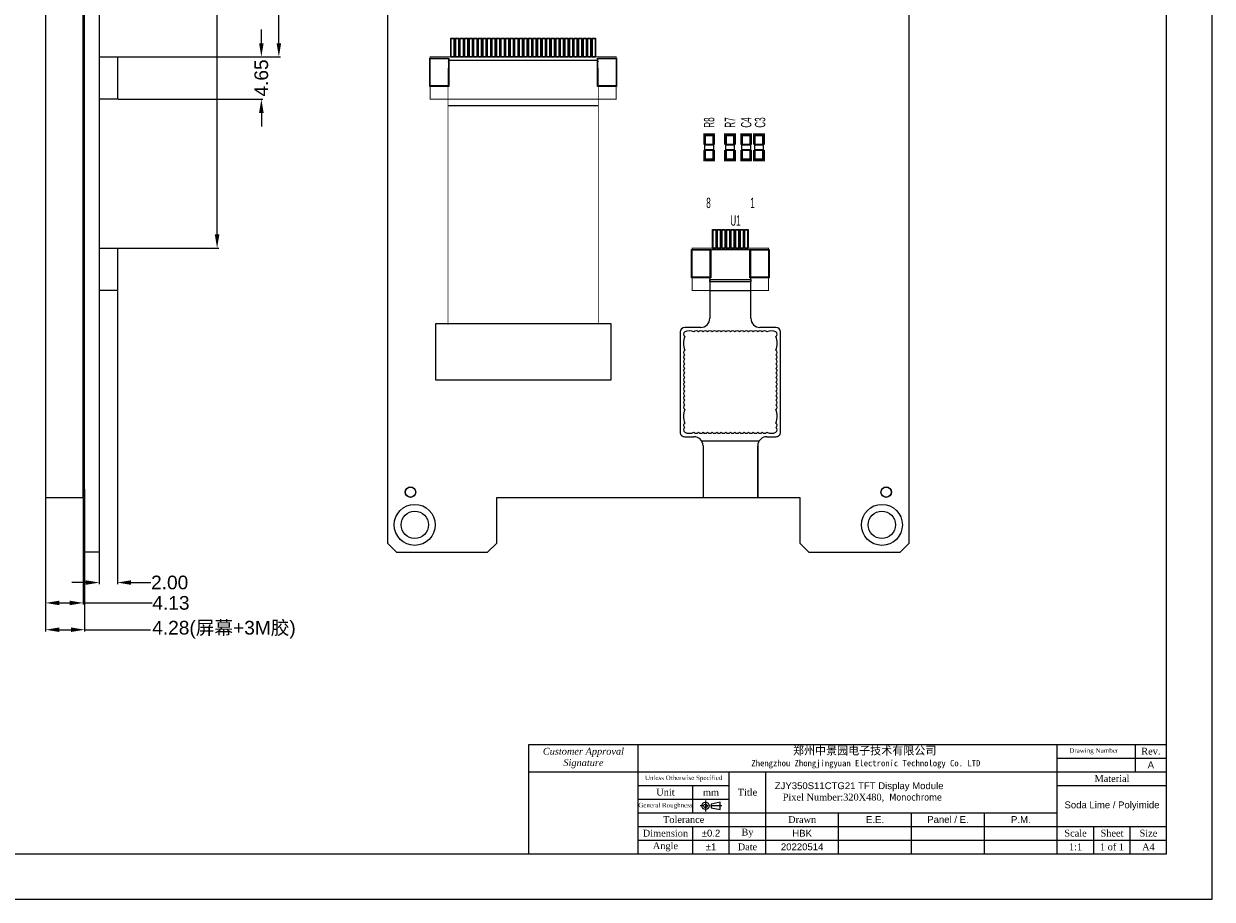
# Model space of a CAD drawing. Header units: millimetres. Extents: x 0 to 240, y 0 to 160.
# Tile 3 of 4: x 110 to 240, y 0 to 96. Entities that reach past the tile are written whole.
import ezdxf

# ---------------------------------------------------------------- set-up
doc = ezdxf.new("R2010")
doc.units = ezdxf.units.MM
doc.linetypes.add('CENTER', pattern=[2, 1.25, -0.25, 0.25, -0.25])
for name, color, linetype in [('BG_OUTLINE', 254, 'Continuous'), ('Frame', 7, 'Continuous'), ('PG_ASSEMBLY_TOP', 111, 'Continuous'), ('PG_SILKSCREEN_TOP', 7, 'Continuous'), ('PIN_PASTEMASK_TOP', 85, 'Continuous'), ('PIN_SOLDERMASK_BOTTOM', 85, 'Continuous'), ('PIN_SOLDERMASK_TOP', 85, 'Continuous'), ('RD_SILKSCREEN_TOP', 7, 'Continuous')]:
    doc.layers.add(name, color=color, linetype=linetype)
doc.styles.get("Standard").update_dxf_attribs({"font": 'arial.ttf'})
doc.dimstyles.get("Standard").update_dxf_attribs({"dimtxt": 1.5, "dimasz": 1.5, "dimexe": 0.18, "dimexo": 0.0625, "dimgap": 0.09, "dimtad": 0, "dimzin": 0, "dimdsep": 46, "dimtxsty": 'Standard', "dimcen": 0.09, "dimadec": 0, "dimazin": 0, "dimtfac": 1, "dimtofl": 0, "dimtmove": 0, "dimatfit": 3, "dimfxl": 1, "dimtolj": 1, "dimtzin": 0, "dimlwd": 0, "dimarcsym": 0})

# ---------------------------------------------------------------- blocks, each defined once
blk = doc.blocks.new('*D73')
at = {"color": 0, "linetype": 'Continuous', "lineweight": -2, "transparency": 16777216}
for p, q in [((111.99, 44.04), (111.99, 32.35)), ((116.12, 44.04), (116.12, 32.35))]:
    blk.add_line(p, q, dxfattribs=at)
at = {"color": 0, "linetype": 'Continuous', "lineweight": 0, "transparency": 16777216}
for p, q in [((113.49, 32.53), (114.62, 32.53)), ((116.12, 32.53), (123.67, 32.53))]:
    blk.add_line(p, q, dxfattribs=at)
for points in [[(113.49, 32.78), (113.49, 32.28), (111.99, 32.53)], [(114.62, 32.78), (114.62, 32.28), (116.12, 32.53)]]:
    blk.add_solid(points, dxfattribs=at)
at = {"layer": 'Defpoints', "color": 0, "linetype": 'Continuous', "lineweight": 0, "transparency": 16777216}
for p in [(111.99, 44.1), (116.12, 44.1), (116.12, 32.53)]:
    blk.add_point(p, dxfattribs=at)
at = {"color": 0, "linetype": 'Continuous', "lineweight": 0, "transparency": 16777216, "insert": (125.74, 32.53), "char_height": 1.5, "attachment_point": 5}
blk.add_mtext('\\A1;4.13', dxfattribs=at)
blk = doc.blocks.new('*D74')
at = {"color": 0, "linetype": 'Continuous', "lineweight": -2, "transparency": 16777216}
for p, q in [((111.99, 45.04), (111.99, 29.41)), ((116.27, 45.04), (116.27, 29.41))]:
    blk.add_line(p, q, dxfattribs=at)
at = {"color": 0, "linetype": 'Continuous', "lineweight": 0, "transparency": 16777216}
for p, q in [((113.49, 29.59), (114.77, 29.59)), ((116.27, 29.59), (123.5, 29.59))]:
    blk.add_line(p, q, dxfattribs=at)
for points in [[(113.49, 29.84), (113.49, 29.34), (111.99, 29.59)], [(114.77, 29.84), (114.77, 29.34), (116.27, 29.59)]]:
    blk.add_solid(points, dxfattribs=at)
at = {"layer": 'Defpoints', "color": 0, "linetype": 'Continuous', "lineweight": 0, "transparency": 16777216}
for p in [(111.99, 45.1), (116.27, 45.1), (111.99, 29.59)]:
    blk.add_point(p, dxfattribs=at)
at = {"color": 0, "linetype": 'Continuous', "lineweight": 0, "transparency": 16777216, "insert": (131.56, 29.59), "char_height": 1.5, "attachment_point": 5}
blk.add_mtext('\\A1;4.28({\\fSimSun|b0|i0|c134|p2;屏幕}+3M{\\fSimSun|b0|i0|c134|p2;胶})', dxfattribs=at)
blk = doc.blocks.new('*D76')
at = {"color": 0, "linetype": 'Continuous', "lineweight": 0, "transparency": 16777216}
for p, q in [((135.66, 93.99), (135.66, 95.49)), ((135.66, 86.34), (135.66, 84.84))]:
    blk.add_line(p, q, dxfattribs=at)
at = {"color": 0, "linetype": 'Continuous', "lineweight": -2, "transparency": 16777216}
for p, q in [((119.93, 92.49), (135.84, 92.49)), ((119.93, 87.84), (135.84, 87.84))]:
    blk.add_line(p, q, dxfattribs=at)
at = {"color": 0, "linetype": 'Continuous', "lineweight": 0, "transparency": 16777216}
for points in [[(135.41, 93.99), (135.91, 93.99), (135.66, 92.49)], [(135.41, 86.34), (135.91, 86.34), (135.66, 87.84)]]:
    blk.add_solid(points, dxfattribs=at)
at = {"layer": 'Defpoints', "color": 0, "linetype": 'Continuous', "lineweight": 0, "transparency": 16777216}
for p in [(119.87, 92.49), (135.66, 92.49), (119.87, 87.84)]:
    blk.add_point(p, dxfattribs=at)
at = {"color": 0, "linetype": 'Continuous', "lineweight": 0, "transparency": 16777216, "insert": (135.66, 90.17), "char_height": 1.5, "attachment_point": 5, "rotation": 90}
blk.add_mtext('\\A1;4.65', dxfattribs=at)
blk = doc.blocks.new('*D77')
at = {"color": 0, "linetype": 'Continuous', "lineweight": -2, "transparency": 16777216}
for p, q in [((117.93, 134.62), (137.76, 134.62)), ((117.93, 92.49), (137.76, 92.49))]:
    blk.add_line(p, q, dxfattribs=at)
at = {"color": 0, "linetype": 'Continuous', "lineweight": 0, "transparency": 16777216}
for p, q in [((137.58, 133.12), (137.58, 116.21)), ((137.58, 93.99), (137.58, 110.91))]:
    blk.add_line(p, q, dxfattribs=at)
for points in [[(137.33, 133.12), (137.83, 133.12), (137.58, 134.62)], [(137.33, 93.99), (137.83, 93.99), (137.58, 92.49)]]:
    blk.add_solid(points, dxfattribs=at)
at = {"layer": 'Defpoints', "color": 0, "linetype": 'Continuous', "lineweight": 0, "transparency": 16777216}
for p in [(117.87, 134.62), (117.87, 92.49), (137.58, 92.49)]:
    blk.add_point(p, dxfattribs=at)
at = {"color": 0, "linetype": 'Continuous', "lineweight": 0, "transparency": 16777216, "insert": (137.58, 113.56), "char_height": 1.5, "attachment_point": 5, "rotation": 90}
blk.add_mtext('\\A1;42.13', dxfattribs=at)
blk = doc.blocks.new('*D78')
at = {"color": 0, "linetype": 'Continuous', "lineweight": -2, "transparency": 16777216}
for p, q in [((117.93, 134.62), (130.98, 134.62)), ((117.93, 71.49), (130.98, 71.49))]:
    blk.add_line(p, q, dxfattribs=at)
at = {"color": 0, "linetype": 'Continuous', "lineweight": 0, "transparency": 16777216}
for p, q in [((130.8, 133.12), (130.8, 105.68)), ((130.8, 72.99), (130.8, 100.43))]:
    blk.add_line(p, q, dxfattribs=at)
for points in [[(130.55, 133.12), (131.05, 133.12), (130.8, 134.62)], [(130.55, 72.99), (131.05, 72.99), (130.8, 71.49)]]:
    blk.add_solid(points, dxfattribs=at)
at = {"layer": 'Defpoints', "color": 0, "linetype": 'Continuous', "lineweight": 0, "transparency": 16777216}
for p in [(117.87, 134.62), (117.87, 71.49), (130.8, 71.49)]:
    blk.add_point(p, dxfattribs=at)
at = {"color": 0, "linetype": 'Continuous', "lineweight": 0, "transparency": 16777216, "insert": (130.8, 103.06), "char_height": 1.5, "attachment_point": 5, "rotation": 90}
blk.add_mtext('\\A1;63.13', dxfattribs=at)
blk = doc.blocks.new('*D83')
at = {"color": 0, "lineweight": -2, "transparency": 16777216}
for p, q in [((117.87, 66.78), (117.87, 34.59)), ((119.87, 66.78), (119.87, 34.59))]:
    blk.add_line(p, q, dxfattribs=at)
at = {"color": 0, "lineweight": 0, "transparency": 16777216}
for p, q in [((116.37, 34.77), (114.87, 34.77)), ((121.37, 34.77), (123.55, 34.77))]:
    blk.add_line(p, q, dxfattribs=at)
for points in [[(116.37, 35.02), (116.37, 34.52), (117.87, 34.77)], [(121.37, 35.02), (121.37, 34.52), (119.87, 34.77)]]:
    blk.add_solid(points, dxfattribs=at)
at = {"layer": 'Defpoints', "color": 0, "lineweight": 0, "transparency": 16777216}
for p in [(117.87, 66.84), (119.87, 66.84), (117.87, 34.77)]:
    blk.add_point(p, dxfattribs=at)
at = {"color": 0, "lineweight": 0, "transparency": 16777216, "insert": (125.6, 34.77), "char_height": 1.5, "attachment_point": 5}
blk.add_mtext('\\A1;2.00', dxfattribs=at)

msp = doc.modelspace()

# ---------------------------------------------------------------- hatches: boundary and pattern name
at = {"lineweight": 0}
h = msp.add_hatch(dxfattribs=at)
h.set_pattern_fill('ANSI31', color=3, scale=10)
h.paths.add_polyline_path([(94.401, 98.775), (96.569, 98.775), (96.569, 112.475), (94.401, 112.475)])
h.paths.add_polyline_path([(201.125, 52.657), (226.051, 52.657), (226.051, 80.481), (201.125, 80.481)], flags=9)
h.paths.add_polyline_path([(38.987, 112.977), (41.772, 112.977), (41.772, 114.947), (38.987, 114.947)], flags=9)
h.paths.add_polyline_path([(41.501, 112.977), (44.181, 112.977), (44.181, 114.947), (41.501, 114.947)], flags=9)
h.paths.add_polyline_path([(43.99, 113.028), (46.511, 113.028), (46.511, 114.998), (43.99, 114.998)], flags=9)
h.paths.add_polyline_path([(46.302, 113.003), (48.93, 113.003), (48.93, 114.973), (46.302, 114.973)], flags=9)
h.paths.add_polyline_path([(48.918, 113.028), (51.545, 113.028), (51.545, 114.998), (48.918, 114.998)], flags=9)
h.paths.add_polyline_path([(51.75, 113.028), (53.79, 113.028), (53.79, 114.998), (51.75, 114.998)], flags=9)
h.paths.add_polyline_path([(54.417, 112.977), (56.405, 112.977), (56.405, 114.947), (54.417, 114.947)], flags=9)
h.paths.add_polyline_path([(56.676, 113.01), (59.122, 113.01), (59.122, 114.915), (56.676, 114.915)], flags=9)
h.paths.add_polyline_path([(42.024, 93.808), (57.355, 93.808), (57.355, 97.804), (42.024, 97.804)], flags=9)
h.paths.add_polyline_path([(92.798, 8.188), (128.015, 8.188), (128.015, 13.014), (92.798, 13.014)], flags=9)
h.paths.add_polyline_path([(96.778, 11.758), (124.843, 11.758), (124.843, 16.583), (96.778, 16.583)], flags=9)
h.paths.add_polyline_path([(90.56, 36.753), (136.503, 36.753), (136.503, 41.579), (90.56, 41.579)], flags=9)
h.paths.add_polyline_path([(12.906, 15.417), (58.673, 15.417), (58.673, 43.024), (12.906, 43.024)], flags=9)
h.paths.add_polyline_path([(129.416, 28.209), (142.035, 28.209), (142.035, 32.693), (129.416, 32.693)], flags=9)
h.paths.add_polyline_path([(71.207, 27.195), (81.654, 27.195), (81.654, 33.191), (71.207, 33.191)], flags=9)
h.paths.add_polyline_path([(189.314, 14.056), (214.505, 14.056), (214.505, 17.118), (189.314, 17.118)], flags=9)
h.paths.add_polyline_path([(192.487, 4.97), (197.524, 4.97), (197.524, 6.516), (192.487, 6.516)], flags=9)
h.paths.add_polyline_path([(217.741, 7.965), (220.27, 7.965), (220.27, 9.511), (217.741, 9.511)], flags=9)
h.paths.add_polyline_path([(193.694, 6.465), (196.224, 6.465), (196.224, 8.011), (193.694, 8.011)], flags=9)
h.paths.add_polyline_path([(224.013, 14.227), (230.437, 14.227), (230.437, 15.257), (224.013, 15.257)], flags=9)
h.paths.add_polyline_path([(232.725, 13.965), (233.802, 13.965), (233.802, 15.511), (232.725, 15.511)], flags=9)
h.paths.add_polyline_path([(184.31, 4.964), (185.843, 4.964), (185.843, 6.509), (184.31, 6.509)], flags=9)
h.paths.add_polyline_path([(166.412, 14.183), (175.514, 14.183), (175.514, 17.034), (166.412, 17.034)], flags=9)
h.paths.add_polyline_path([(223.599, 9.569), (234.398, 9.569), (234.398, 11.115), (223.599, 11.115)], flags=9)
h.paths.add_polyline_path([(232.076, 15.456), (234.512, 15.456), (234.512, 17.057), (232.076, 17.057)], flags=9)
h.paths.add_polyline_path([(231.84, 6.447), (234.122, 6.447), (234.122, 8.048), (231.84, 8.048)], flags=9)
h.paths.add_polyline_path([(232.151, 4.948), (233.879, 4.948), (233.879, 6.549), (232.151, 6.549)], flags=9)
h.paths.add_polyline_path([(223.594, 6.447), (226.368, 6.447), (226.368, 8.048), (223.594, 8.048)], flags=9)
h.paths.add_polyline_path([(224.108, 4.956), (225.898, 4.956), (225.898, 6.557), (224.108, 6.557)], flags=9)
h.paths.add_polyline_path([(201.827, 7.965), (204.182, 7.965), (204.182, 9.511), (201.827, 9.511)], flags=9)
h.paths.add_polyline_path([(208.546, 7.965), (213.464, 7.965), (213.464, 9.511), (208.546, 9.511)], flags=9)
h.paths.add_polyline_path([(226.939, 12.446), (231.065, 12.446), (231.065, 14.047), (226.939, 14.047)], flags=9)
h.paths.add_polyline_path([(227.547, 6.447), (230.384, 6.447), (230.384, 8.048), (227.547, 8.048)], flags=9)
h.paths.add_polyline_path([(227.523, 4.947), (230.482, 4.947), (230.482, 6.548), (227.523, 6.548)], flags=9)
h.paths.add_polyline_path([(224.273, 15.789), (229.715, 15.789), (229.715, 16.856), (224.273, 16.856)], flags=9)
h.paths.add_polyline_path([(193.299, 7.956), (196.687, 7.956), (196.687, 9.557), (193.299, 9.557)], flags=9)
h.paths.add_polyline_path([(188.16, 6.567), (189.828, 6.567), (189.828, 8.169), (188.16, 8.169)], flags=9)
h.paths.add_polyline_path([(187.773, 4.956), (190.239, 4.956), (190.239, 6.557), (187.773, 6.557)], flags=9)
h.paths.add_polyline_path([(187.766, 10.946), (190.232, 10.946), (190.232, 12.547), (187.766, 12.547)], flags=9)
h.paths.add_polyline_path([(176.994, 9.789), (183.006, 9.789), (183.006, 10.856), (176.994, 10.856)], flags=9)
h.paths.add_polyline_path([(177.375, 6.446), (182.611, 6.446), (182.611, 8.047), (177.375, 8.047)], flags=9)
h.paths.add_polyline_path([(178.471, 5.058), (181.552, 5.058), (181.552, 6.659), (178.471, 6.659)], flags=9)
h.paths.add_polyline_path([(179.598, 7.946), (184.4, 7.946), (184.4, 9.547), (179.598, 9.547)], flags=9)
h.paths.add_polyline_path([(178.824, 10.947), (181.17, 10.947), (181.17, 12.549), (178.824, 12.549)], flags=9)
h.paths.add_polyline_path([(177.772, 12.788), (186.224, 12.788), (186.224, 13.856), (177.772, 13.856)], flags=9)
h.paths.add_polyline_path([(183.949, 10.948), (186.047, 10.948), (186.047, 12.549), (183.949, 12.549)], flags=9)
h.paths.add_polyline_path([(183.801, 6.471), (186.207, 6.471), (186.207, 8.016), (183.801, 8.016)], flags=9)
h.paths.add_polyline_path([(191.812, 10.438), (218.742, 10.438), (218.742, 13.247), (191.812, 13.247)], flags=9)
h.paths.add_polyline_path([(70.671, 118.753), (70.671, 123.582), (67.58, 123.582), (67.58, 118.753)], flags=9)
h.paths.add_polyline_path([(73.669, 118.761), (73.669, 123.59), (70.578, 123.59), (70.578, 118.761)], flags=9)
h.paths.add_polyline_path([(70.584, 102.564), (70.584, 108.558), (67.493, 108.558), (67.493, 102.564)], flags=9)
h.paths.add_polyline_path([(67.741, 100.457), (67.741, 110.641), (64.65, 110.641), (64.65, 100.457)], flags=9)
h.paths.add_polyline_path([(75.88, 99.084), (75.88, 112.18), (72.789, 112.18), (72.789, 99.084)], flags=9)
h.paths.add_polyline_path([(66.876, 124.989), (71.704, 124.989), (71.704, 128.08), (66.876, 128.08)], flags=9)
h.paths.add_polyline_path([(66.901, 128.29), (71.73, 128.29), (71.73, 131.381), (66.901, 131.381)], flags=9)
h.paths.add_polyline_path([(47.012, 134.228), (53.006, 134.228), (53.006, 137.319), (47.012, 137.319)], flags=9)
h.paths.add_polyline_path([(43.794, 128.547), (53.979, 128.547), (53.979, 131.638), (43.794, 131.638)], flags=9)
h.paths.add_polyline_path([(42.812, 138.476), (55.908, 138.476), (55.908, 141.567), (42.812, 141.567)], flags=9)
h.paths.add_polyline_path([(48.155, 120.642), (52.984, 120.642), (52.984, 123.733), (48.155, 123.733)], flags=9)
h.paths.add_polyline_path([(35.041, 120.65), (39.87, 120.65), (39.87, 123.741), (35.041, 123.741)], flags=9)
h.paths.add_polyline_path([(30.59, 120.112), (30.59, 124.94), (27.499, 124.94), (27.499, 120.112)], flags=9)
h.paths.add_polyline_path([(36.848, 92.184), (40.434, 84.288), (43.248, 85.567), (39.662, 93.462)], flags=9)
h.paths.add_polyline_path([(29.575, 83.043), (34.902, 90.75), (32.36, 92.507), (27.032, 84.8)], flags=9)
h.paths.add_polyline_path([(33.199, 102.564), (33.199, 108.558), (30.108, 108.558), (30.108, 102.564)], flags=9)
h.paths.add_polyline_path([(46.27, 81.171), (52.264, 81.171), (52.264, 84.262), (46.27, 84.262)], flags=9)
h.paths.add_polyline_path([(107.388, 133.339), (115.436, 133.339), (115.436, 138.491), (107.388, 138.491)], flags=9)
h.paths.add_polyline_path([(108.262, 122.368), (114.367, 122.368), (114.367, 127.52), (108.262, 127.52)], flags=9)
h.paths.add_polyline_path([(106.678, 127.975), (114.725, 127.975), (114.725, 133.127), (106.678, 133.127)], flags=9)

# ---------------------------------------------------------------- linework, layer by layer
at = {"color": 5, "linetype": 'Continuous', "lineweight": 0}
for p, q in [((117.869, 134.624), (117.869, 38.104)), ((116.269, 38.104), (116.269, 45.104)), ((117.869, 38.104), (116.269, 38.104))]:
    msp.add_line(p, q, dxfattribs=at)
at = {"color": 6, "linetype": 'Continuous', "lineweight": 0}
for p, q in [((116.119, 44.104), (116.119, 128.624)), ((111.989, 127.624), (111.989, 44.104)), ((111.989, 44.104), (116.119, 44.104))]:
    msp.add_line(p, q, dxfattribs=at)
at = {"color": 11, "linetype": 'Continuous', "lineweight": 0, "true_color": 0xf27172}
for p, q in [((116.119, 127.624), (116.119, 45.104)), ((116.269, 45.104), (116.269, 127.624)), ((116.119, 45.104), (116.269, 45.104))]:
    msp.add_line(p, q, dxfattribs=at)
at = {"color": 242, "linetype": 'Continuous', "lineweight": 0, "true_color": 0xcd2027}
for p, q in [((117.869, 92.492), (117.869, 87.842)), ((117.869, 92.492), (119.869, 92.492)), ((119.869, 92.492), (119.869, 87.842)), ((119.869, 87.842), (117.869, 87.842)), ((117.869, 71.492), (117.869, 66.842)), ((117.869, 71.492), (119.869, 71.492)), ((119.869, 71.492), (119.869, 66.842)), ((119.869, 66.842), (117.869, 66.842))]:
    msp.add_line(p, q, dxfattribs=at)
at = {"lineweight": 0}
for p, q in [((184.122, 49.784), (184.122, 44.104)), ((190.122, 49.784), (190.122, 44.104)), ((235, 5), (235, 12.5)), ((165, 5), (231, 5)), ((231, 5), (235, 5))]:
    msp.add_line(p, q, dxfattribs=at)
for points in [[(0, 0), (240, 0), (240, 160), (0, 160)], [(5, 5), (235, 5), (235, 155), (5, 155)]]:
    msp.add_lwpolyline(points, close=True, dxfattribs=at)
at = {"linetype": 'Continuous', "lineweight": 0}
for centre, radius in [((152.022, 44.699), 0.575), ((152.022, 44.699), 0.55), ((204.222, 44.699), 0.575), ((204.222, 44.699), 0.55)]:
    msp.add_circle(centre, radius, dxfattribs=at)
at = {"color": 1, "linetype": 'Continuous', "lineweight": 0}
for centre, radius in [((152.492, 41.104), 2.25), ((203.752, 41.104), 2.25), ((152.492, 41.104), 1.5), ((203.752, 41.104), 1.5)]:
    msp.add_circle(centre, radius, dxfattribs=at)
at = {"layer": 'BG_OUTLINE', "color": 5, "lineweight": 0}
msp.add_lwpolyline([(150.492, 38.104), (160.492, 38.104), (161.492, 39.104), (161.492, 44.104), (194.752, 44.104), (194.752, 39.104), (195.752, 38.104), (205.752, 38.104), (206.752, 39.104), (206.752, 133.624), (205.752, 134.624), (150.492, 134.624), (149.492, 133.624), (149.492, 39.104), (150.492, 38.104)], dxfattribs=at)
at = {"layer": 'Frame', "lineweight": 0}
for p, q in [((165, 17), (235, 17)), ((165, 5), (165, 17)), ((177, 5), (177, 17)), ((223, 5), (223, 17)), ((231.577, 14), (231.577, 17)), ((223, 15.5), (235, 15.5)), ((165, 14), (235, 14)), ((187, 5), (187, 14)), ((191, 5), (191, 14)), ((177, 12.5), (187, 12.5)), ((183, 9.5), (183, 12.5)), ((223, 12.5), (235, 12.5)), ((177, 11), (187, 11)), ((177, 9.5), (223, 9.5)), ((199, 5), (199, 9.5)), ((207, 5), (207, 9.5)), ((215, 5), (215, 9.5)), ((177, 8), (235, 8)), ((183, 5), (183, 8)), ((227, 5), (227, 8)), ((231, 5), (231, 8)), ((177, 6.5), (235, 6.5))]:
    msp.add_line(p, q, dxfattribs=at)
at = {"layer": 'Frame', "linetype": 'CENTER', "lineweight": 0}
for p, q in [((184.4, 10.85), (184.4, 9.65)), ((186.2, 10.25), (183.8, 10.25))]:
    msp.add_line(p, q, dxfattribs=at)
at = {"layer": 'Frame', "lineweight": 0}
msp.add_lwpolyline([(186, 9.85), (186, 10.65), (185, 10.45), (185, 10.05)], close=True, dxfattribs=at)
for radius in [0.4, 0.2]:
    msp.add_circle((184.4, 10.25), radius, dxfattribs=at)
at = {"layer": 'PG_ASSEMBLY_TOP', "lineweight": 0}
for points in [[(184.298, 83.954), (184.298, 81.154), (185.298, 81.154), (185.298, 83.954), (184.298, 83.954)], [(186.584, 83.954), (186.584, 81.154), (187.584, 81.154), (187.584, 83.954), (186.584, 83.954)], [(188.362, 83.954), (188.362, 81.154), (189.362, 81.154), (189.362, 83.954), (188.362, 83.954)], [(189.759, 83.954), (189.759, 81.154), (190.759, 81.154), (190.759, 83.954), (189.759, 83.954)]]:
    msp.add_lwpolyline(points, dxfattribs=at)
at = {"layer": 'PG_SILKSCREEN_TOP', "lineweight": 0}
for p, q in [((184.872, 71.084), (184.872, 63.784)), ((189.172, 71.284), (185.072, 71.284)), ((189.372, 63.784), (189.372, 71.084)), ((183.872, 62.784), (182.122, 62.784)), ((192.122, 62.784), (190.372, 62.784)), ((181.622, 62.284), (181.622, 51.284)), ((192.622, 51.284), (192.622, 62.284)), ((182.122, 50.784), (183.122, 50.784)), ((184.122, 49.784), (184.122, 44.104)), ((190.122, 44.104), (190.122, 49.784)), ((191.122, 50.784), (192.122, 50.784))]:
    msp.add_line(p, q, dxfattribs=at)
for points, format in [([(154.192, 92.492, 0.1, 0.1, 0), (174.592, 92.492, 0.1, 0.1, 0), (174.592, 87.842, 0.1, 0.1, 0), (154.192, 87.842, 0.1, 0.1, 0), (154.192, 92.492, 0.1, 0.1, 0)], "xyseb"), ([(156.139, 91.273, 0.1, 0.1, 0), (156.139, 63.069, 0.1, 0.1, 0)], "xyseb"), ([(156.342, 92.104, 0.4142), (156.142, 91.904)], "xyb"), ([(156.342, 92.104, 0.4142), (156.142, 91.904)], "xyb"), ([(172.641, 91.902, 0.414153), (172.441, 92.102)], "xyb"), ([(172.64, 91.28, 0.1, 0.1, 0), (172.64, 63.116, 0.1, 0.1, 0), (172.638, 63.114, 0.1, 0.1, 0)], "xyseb"), ([(185.398, 82.854, 0.1, 0.1, 0), (185.398, 84.054, 0.1, 0.1, 0), (184.198, 84.054, 0.1, 0.1, 0), (184.198, 82.854, 0.1, 0.1, 0)], "xyseb"), ([(187.684, 82.854, 0.1, 0.1, 0), (187.684, 84.054, 0.1, 0.1, 0), (186.484, 84.054, 0.1, 0.1, 0), (186.484, 82.854, 0.1, 0.1, 0)], "xyseb"), ([(189.462, 82.854, 0.1, 0.1, 0), (189.462, 84.054, 0.1, 0.1, 0), (188.262, 84.054, 0.1, 0.1, 0), (188.262, 82.854, 0.1, 0.1, 0)], "xyseb"), ([(190.859, 82.854, 0.1, 0.1, 0), (190.859, 84.054, 0.1, 0.1, 0), (189.659, 84.054, 0.1, 0.1, 0), (189.659, 82.854, 0.1, 0.1, 0)], "xyseb"), ([(185.398, 82.254, 0.1, 0.1, 0), (185.398, 81.054, 0.1, 0.1, 0), (184.198, 81.054, 0.1, 0.1, 0), (184.198, 82.254, 0.1, 0.1, 0)], "xyseb"), ([(187.684, 82.254, 0.1, 0.1, 0), (187.684, 81.054, 0.1, 0.1, 0), (186.484, 81.054, 0.1, 0.1, 0), (186.484, 82.254, 0.1, 0.1, 0)], "xyseb"), ([(189.462, 82.254, 0.1, 0.1, 0), (189.462, 81.054, 0.1, 0.1, 0), (188.262, 81.054, 0.1, 0.1, 0), (188.262, 82.254, 0.1, 0.1, 0)], "xyseb"), ([(190.859, 82.254, 0.1, 0.1, 0), (190.859, 81.054, 0.1, 0.1, 0), (189.659, 81.054, 0.1, 0.1, 0), (189.659, 82.254, 0.1, 0.1, 0)], "xyseb"), ([(191.322, 71.492, 0.1, 0.1, 0), (182.922, 71.492, 0.1, 0.1, 0), (182.922, 66.842, 0.1, 0.1, 0), (191.322, 66.842, 0.1, 0.1, 0), (191.322, 71.492, 0.1, 0.1, 0)], "xyseb")]:
    msp.add_lwpolyline(points, format=format, dxfattribs=at)
for points in [[(172.442, 92.104), (156.342, 92.104)], [(172.642, 87.104), (156.142, 87.104)], [(172.642, 87.104), (156.142, 87.104)], [(189.372, 66.784), (184.872, 66.784)], [(190.256, 50.284), (183.988, 50.284)]]:
    msp.add_lwpolyline(points, dxfattribs=at)
msp.add_lwpolyline([(189.372, 67.784), (184.872, 67.784), (184.872, 68.034), (189.372, 68.034)], close=True, dxfattribs=at)
msp.add_lwpolyline([(192.122, 62.284, 0.260282), (191.122, 62.284, 0.520552), (190.622, 62.284, 0.520552), (190.122, 62.284, 0.520552), (189.622, 62.284, 0.520552), (189.122, 62.284, 0.520552), (188.622, 62.284, 0.520552), (188.122, 62.284, 0.520552), (187.622, 62.284, 0.520552), (187.122, 62.284, 0.520552), (186.622, 62.284, 0.520552), (186.122, 62.284, 0.520552), (185.622, 62.284, 0.520552), (185.122, 62.284, 0.520552), (184.622, 62.284, 0.520577), (184.122, 62.284, 0.520552), (183.622, 62.284, 0.520552), (183.122, 62.284, 0.260282), (182.122, 62.284, 0.520582), (182.122, 61.784, 0.17352), (182.122, 60.284, 0.520557), (182.122, 59.784, 0.520557), (182.122, 59.284, 0.520557), (182.122, 58.784, 0.520557), (182.122, 58.284, 0.520557), (182.122, 57.784, 0.520557), (182.122, 57.284, 0.520557), (182.122, 56.784, 0.520557), (182.122, 56.284, 0.520557), (182.122, 55.784, 0.520557), (182.122, 55.284, 0.520557), (182.122, 54.784, 0.520557), (182.122, 54.284, 0.520557), (182.122, 53.784, 0.17352), (182.122, 52.284, 0.520557), (182.122, 51.784, 0.520557), (182.122, 51.284, 0.260286), (183.122, 51.284, 0.520577), (183.622, 51.284, 0.520577), (184.122, 51.284, 0.520602), (184.622, 51.284, 0.520577), (185.122, 51.284, 0.520577), (185.622, 51.284, 0.520577), (186.122, 51.284, 0.520577), (186.622, 51.284, 0.520577), (187.122, 51.284, 0.520577), (187.622, 51.284, 0.520577), (188.122, 51.284, 0.520577), (188.622, 51.284, 0.520577), (189.122, 51.284, 0.520577), (189.622, 51.284, 0.520577), (190.122, 51.284, 0.520577), (190.622, 51.284, 0.520577), (191.122, 51.284, 0.260286), (192.122, 51.284, 0.520569), (192.122, 51.784, 0.520569), (192.122, 52.284, 0.173521), (192.122, 53.784, 0.520569), (192.122, 54.284, 0.520569), (192.122, 54.784, 0.520569), (192.122, 55.284, 0.520569), (192.122, 55.784, 0.520569), (192.122, 56.284, 0.520569), (192.122, 56.784, 0.520569), (192.122, 57.284, 0.520569), (192.122, 57.784, 0.520569), (192.122, 58.284, 0.520569), (192.122, 58.784, 0.520569), (192.122, 59.284, 0.520569), (192.122, 59.784, 0.520569), (192.122, 60.284, 0.173521), (192.122, 61.784, 0.520594)], format="xyb", close=True, dxfattribs=at)
for centre, radius, start, end in [((185.072, 71.084), 0.2, 89.99966, 180.00034), ((189.172, 71.084), 0.2, 359.99854, 90.00117), ((182.122, 62.284), 0.5, 90.00084, 179.99916), ((183.872, 63.784), 1, 269.99986, 0.00014), ((190.372, 63.784), 1, 180.00006, 269.99994), ((192.122, 62.284), 0.5, 0.00045, 89.99955), ((182.122, 51.284), 0.5, 179.99996, 270.00004), ((192.122, 51.284), 0.5, 269.99957, 0.00043), ((183.122, 49.784), 1, 0.00006, 89.99994), ((191.122, 49.784), 1, 90.00025, 179.99975)]:
    msp.add_arc(centre, radius, start, end, dxfattribs=at)
at = {"layer": 'PIN_PASTEMASK_TOP', "lineweight": 0}
for points in [[(156.492, 92.492), (156.492, 94.492), (156.792, 94.492), (156.792, 92.492)], [(156.992, 92.492), (156.992, 94.492), (157.292, 94.492), (157.292, 92.492)], [(157.492, 92.492), (157.492, 94.492), (157.792, 94.492), (157.792, 92.492)], [(157.992, 92.492), (157.992, 94.492), (158.292, 94.492), (158.292, 92.492)], [(158.492, 92.492), (158.492, 94.492), (158.792, 94.492), (158.792, 92.492)], [(158.992, 92.492), (158.992, 94.492), (159.292, 94.492), (159.292, 92.492)], [(159.492, 92.492), (159.492, 94.492), (159.792, 94.492), (159.792, 92.492)], [(159.992, 92.492), (159.992, 94.492), (160.292, 94.492), (160.292, 92.492)], [(160.492, 92.492), (160.492, 94.492), (160.792, 94.492), (160.792, 92.492)], [(160.992, 92.492), (160.992, 94.492), (161.292, 94.492), (161.292, 92.492)], [(161.492, 92.492), (161.492, 94.492), (161.792, 94.492), (161.792, 92.492)], [(161.992, 92.492), (161.992, 94.492), (162.292, 94.492), (162.292, 92.492)], [(162.492, 92.492), (162.492, 94.492), (162.792, 94.492), (162.792, 92.492)], [(162.992, 92.492), (162.992, 94.492), (163.292, 94.492), (163.292, 92.492)], [(163.492, 92.492), (163.492, 94.492), (163.792, 94.492), (163.792, 92.492)], [(163.992, 92.492), (163.992, 94.492), (164.292, 94.492), (164.292, 92.492)], [(164.492, 92.492), (164.492, 94.492), (164.792, 94.492), (164.792, 92.492)], [(164.992, 92.492), (164.992, 94.492), (165.292, 94.492), (165.292, 92.492)], [(165.492, 92.492), (165.492, 94.492), (165.792, 94.492), (165.792, 92.492)], [(165.992, 92.492), (165.992, 94.492), (166.292, 94.492), (166.292, 92.492)], [(166.492, 92.492), (166.492, 94.492), (166.792, 94.492), (166.792, 92.492)], [(166.992, 92.492), (166.992, 94.492), (167.292, 94.492), (167.292, 92.492)], [(167.492, 92.492), (167.492, 94.492), (167.792, 94.492), (167.792, 92.492)], [(167.992, 92.492), (167.992, 94.492), (168.292, 94.492), (168.292, 92.492)], [(168.492, 92.492), (168.492, 94.492), (168.792, 94.492), (168.792, 92.492)], [(168.992, 92.492), (168.992, 94.492), (169.292, 94.492), (169.292, 92.492)], [(169.492, 92.492), (169.492, 94.492), (169.792, 94.492), (169.792, 92.492)], [(169.992, 92.492), (169.992, 94.492), (170.292, 94.492), (170.292, 92.492)], [(170.492, 92.492), (170.492, 94.492), (170.792, 94.492), (170.792, 92.492)], [(170.992, 92.492), (170.992, 94.492), (171.292, 94.492), (171.292, 92.492)], [(171.492, 92.492), (171.492, 94.492), (171.792, 94.492), (171.792, 92.492)], [(171.992, 92.492), (171.992, 94.492), (172.292, 94.492), (172.292, 92.492)], [(154.192, 89.292), (154.192, 92.292), (156.192, 92.292), (156.192, 89.292)], [(172.592, 89.292), (172.592, 92.292), (174.592, 92.292), (174.592, 89.292)], [(184.398, 83.854), (185.198, 83.854), (185.198, 82.854), (184.398, 82.854)], [(186.684, 83.854), (187.484, 83.854), (187.484, 82.854), (186.684, 82.854)], [(188.462, 83.854), (189.262, 83.854), (189.262, 82.854), (188.462, 82.854)], [(189.859, 83.854), (190.659, 83.854), (190.659, 82.854), (189.859, 82.854)], [(184.398, 82.254), (185.198, 82.254), (185.198, 81.254), (184.398, 81.254)], [(186.684, 82.254), (187.484, 82.254), (187.484, 81.254), (186.684, 81.254)], [(188.462, 82.254), (189.262, 82.254), (189.262, 81.254), (188.462, 81.254)], [(189.859, 82.254), (190.659, 82.254), (190.659, 81.254), (189.859, 81.254)], [(185.222, 71.492), (185.222, 73.492), (185.522, 73.492), (185.522, 71.492)], [(185.722, 71.492), (185.722, 73.492), (186.022, 73.492), (186.022, 71.492)], [(186.222, 71.492), (186.222, 73.492), (186.522, 73.492), (186.522, 71.492)], [(186.722, 71.492), (186.722, 73.492), (187.022, 73.492), (187.022, 71.492)], [(187.222, 71.492), (187.222, 73.492), (187.522, 73.492), (187.522, 71.492)], [(187.722, 71.492), (187.722, 73.492), (188.022, 73.492), (188.022, 71.492)], [(188.222, 71.492), (188.222, 73.492), (188.522, 73.492), (188.522, 71.492)], [(188.722, 71.492), (188.722, 73.492), (189.022, 73.492), (189.022, 71.492)], [(182.922, 68.292), (182.922, 71.292), (184.922, 71.292), (184.922, 68.292)], [(189.322, 68.292), (189.322, 71.292), (191.322, 71.292), (191.322, 68.292)]]:
    msp.add_lwpolyline(points, close=True, dxfattribs=at)
at = {"layer": 'PIN_SOLDERMASK_BOTTOM', "lineweight": 0}
msp.add_lwpolyline([(154.792, 57.004), (154.792, 63.204), (173.992, 63.204), (173.992, 57.004)], close=True, dxfattribs=at)
at = {"layer": 'PIN_SOLDERMASK_TOP', "lineweight": 0}
for points in [[(156.442, 92.442), (156.442, 94.542), (156.842, 94.542), (156.842, 92.442)], [(156.942, 92.442), (156.942, 94.542), (157.342, 94.542), (157.342, 92.442)], [(157.442, 92.442), (157.442, 94.542), (157.842, 94.542), (157.842, 92.442)], [(157.942, 92.442), (157.942, 94.542), (158.342, 94.542), (158.342, 92.442)], [(158.442, 92.442), (158.442, 94.542), (158.842, 94.542), (158.842, 92.442)], [(158.942, 92.442), (158.942, 94.542), (159.342, 94.542), (159.342, 92.442)], [(159.442, 92.442), (159.442, 94.542), (159.842, 94.542), (159.842, 92.442)], [(159.942, 92.442), (159.942, 94.542), (160.342, 94.542), (160.342, 92.442)], [(160.442, 92.442), (160.442, 94.542), (160.842, 94.542), (160.842, 92.442)], [(160.942, 92.442), (160.942, 94.542), (161.342, 94.542), (161.342, 92.442)], [(161.442, 92.442), (161.442, 94.542), (161.842, 94.542), (161.842, 92.442)], [(161.942, 92.442), (161.942, 94.542), (162.342, 94.542), (162.342, 92.442)], [(162.442, 92.442), (162.442, 94.542), (162.842, 94.542), (162.842, 92.442)], [(162.942, 92.442), (162.942, 94.542), (163.342, 94.542), (163.342, 92.442)], [(163.442, 92.442), (163.442, 94.542), (163.842, 94.542), (163.842, 92.442)], [(163.942, 92.442), (163.942, 94.542), (164.342, 94.542), (164.342, 92.442)], [(164.442, 92.442), (164.442, 94.542), (164.842, 94.542), (164.842, 92.442)], [(164.942, 92.442), (164.942, 94.542), (165.342, 94.542), (165.342, 92.442)], [(165.442, 92.442), (165.442, 94.542), (165.842, 94.542), (165.842, 92.442)], [(165.942, 92.442), (165.942, 94.542), (166.342, 94.542), (166.342, 92.442)], [(166.442, 92.442), (166.442, 94.542), (166.842, 94.542), (166.842, 92.442)], [(166.942, 92.442), (166.942, 94.542), (167.342, 94.542), (167.342, 92.442)], [(167.442, 92.442), (167.442, 94.542), (167.842, 94.542), (167.842, 92.442)], [(167.942, 92.442), (167.942, 94.542), (168.342, 94.542), (168.342, 92.442)], [(168.442, 92.442), (168.442, 94.542), (168.842, 94.542), (168.842, 92.442)], [(168.942, 92.442), (168.942, 94.542), (169.342, 94.542), (169.342, 92.442)], [(169.442, 92.442), (169.442, 94.542), (169.842, 94.542), (169.842, 92.442)], [(169.942, 92.442), (169.942, 94.542), (170.342, 94.542), (170.342, 92.442)], [(170.442, 92.442), (170.442, 94.542), (170.842, 94.542), (170.842, 92.442)], [(170.942, 92.442), (170.942, 94.542), (171.342, 94.542), (171.342, 92.442)], [(171.442, 92.442), (171.442, 94.542), (171.842, 94.542), (171.842, 92.442)], [(171.942, 92.442), (171.942, 94.542), (172.342, 94.542), (172.342, 92.442)], [(154.142, 89.242), (154.142, 92.342), (156.242, 92.342), (156.242, 89.242)], [(172.542, 89.242), (172.542, 92.342), (174.642, 92.342), (174.642, 89.242)], [(184.348, 83.904), (185.248, 83.904), (185.248, 82.804), (184.348, 82.804)], [(186.634, 83.904), (187.534, 83.904), (187.534, 82.804), (186.634, 82.804)], [(188.412, 83.904), (189.312, 83.904), (189.312, 82.804), (188.412, 82.804)], [(189.809, 83.904), (190.709, 83.904), (190.709, 82.804), (189.809, 82.804)], [(184.348, 82.304), (185.248, 82.304), (185.248, 81.204), (184.348, 81.204)], [(186.634, 82.304), (187.534, 82.304), (187.534, 81.204), (186.634, 81.204)], [(188.412, 82.304), (189.312, 82.304), (189.312, 81.204), (188.412, 81.204)], [(189.809, 82.304), (190.709, 82.304), (190.709, 81.204), (189.809, 81.204)], [(185.172, 71.442), (185.172, 73.542), (185.572, 73.542), (185.572, 71.442)], [(185.672, 71.442), (185.672, 73.542), (186.072, 73.542), (186.072, 71.442)], [(186.172, 71.442), (186.172, 73.542), (186.572, 73.542), (186.572, 71.442)], [(186.672, 71.442), (186.672, 73.542), (187.072, 73.542), (187.072, 71.442)], [(187.172, 71.442), (187.172, 73.542), (187.572, 73.542), (187.572, 71.442)], [(187.672, 71.442), (187.672, 73.542), (188.072, 73.542), (188.072, 71.442)], [(188.172, 71.442), (188.172, 73.542), (188.572, 73.542), (188.572, 71.442)], [(188.672, 71.442), (188.672, 73.542), (189.072, 73.542), (189.072, 71.442)], [(182.872, 68.242), (182.872, 71.342), (184.972, 71.342), (184.972, 68.242)], [(189.272, 68.242), (189.272, 71.342), (191.372, 71.342), (191.372, 68.242)], [(154.792, 57.004), (154.792, 63.204), (173.992, 63.204), (173.992, 57.004)]]:
    msp.add_lwpolyline(points, close=True, dxfattribs=at)

# ---------------------------------------------------------------- texts
at = {"layer": 'Frame', "lineweight": 0}
for s, insert, char_height, attachment_point in [('{\\fTimes New Roman|b0|i1|c0|p18;Customer Approval\\PSignature}', (171, 15.5), 0.75, 5), ('{\\fSimHei|b0|i0|c134|p49;郑州中景园电子技术有限公司\\P\\f@Dotum|b0|i0|c0|p34;\\H0.7845x; \\f@SimSun|b0|i0|c0|p2;Zhengzhou Zhongjingyuan Electronic Technology Co. LTD\\fRomanS|b0|i0|c134|p2; }', (201.864, 15.565), 0.887987, 5), ('{\\fTimes New Roman|b0|i0|c0|p18;Drawing Number}', (227, 16.25), 0.5, 5), ('{\\fTimes New Roman|b0|i0|c0|p18;Rev.}', (233.264, 16.25), 0.75, 5), ('A', (233.264, 14.75), 0.75, 5), ('{\\fTimes New Roman|b0|i0|c0|p18;Unless Otherwise Specified}', (182, 13.25), 0.5, 5), ('{\\fTimes New Roman|b0|i0|c0|p18;Material}', (229, 13.25), 0.75, 5), ('{\\fTimes New Roman|b0|i0|c0|p18;Unit}', (180, 11.75), 0.75, 5), ('{\\fTimes New Roman|b0|i0|c0|p18;mm}', (185, 11.75), 0.75, 5), ('{\\fTimes New Roman|b0|i0|c0|p18;Title}', (189, 11.75), 0.75, 5), ('ZJY350S11CTG21 TFT Display Module\\P  {\\fTimes New Roman|b0|i0|c0|p18; Pixel Number:320X480,  \\fTahoma|b0|i0|c134|p34;Monochrome}', (192, 11.75), 0.75, 4), ('{\\fTimes New Roman|b0|i0|c0|p18;General Roughness}', (180, 10.25), 0.5, 5), ('Soda Lime / Polyimide', (229, 10.25), 0.75, 5), ('{\\fTimes New Roman|b0|i0|c0|p18;Tolerance}', (182, 8.75), 0.75, 5), ('E.E.', (203, 8.75), 0.75, 5), ('Panel / E.', (211, 8.75), 0.75, 5), ('P.M.', (219, 8.75), 0.75, 5), ('{\\fTimes New Roman|b0|i0|c0|p18;Drawn}', (195, 8.75), 0.75, 5), ('{\\fTimes New Roman|b0|i0|c0|p18;Dimension}', (180, 7.25), 0.75, 5), ('%%P0.2', (185, 7.25), 0.75, 5), ('{\\fTimes New Roman|b0|i0|c0|p18;By}', (189, 7.25), 0.75, 5), ('HBK', (195, 7.25), 0.75, 5), ('{\\fTimes New Roman|b0|i0|c0|p18;Scale}', (225, 7.25), 0.75, 5), ('{\\fTimes New Roman|b0|i0|c0|p18;Sheet}', (229, 7.25), 0.75, 5), ('{\\fTimes New Roman|b0|i0|c0|p18;Size}', (233, 7.25), 0.75, 5), ('{\\fTimes New Roman|b0|i0|c0|p18;Angle}', (180, 5.75), 0.75, 5), ('%%p1', (185, 5.75), 0.75, 5), ('{\\fTimes New Roman|b0|i0|c0|p18;Date}', (189, 5.75), 0.75, 5), ('{\\fTimes New Roman|b0|i0|c0|p18;1:1}', (225, 5.75), 0.75, 5), ('{\\fTimes New Roman|b0|i0|c0|p18;1 of 1}', (229, 5.75), 0.75, 5), ('{\\fTimes New Roman|b0|i0|c0|p18;A4}', (233, 5.75), 0.75, 5)]:
    msp.add_mtext(s, dxfattribs=dict(at, insert=insert, char_height=char_height, attachment_point=attachment_point))
at = {"layer": 'Frame', "lineweight": 0, "insert": (195, 5.75), "char_height": 0.75, "width": 1.89342, "attachment_point": 5}
msp.add_mtext('20220514', dxfattribs=at)
at = {"layer": 'PG_SILKSCREEN_TOP', "lineweight": 0, "width": 0.555556}
for s, p in [('8', (184.48, 75.886)), ('1', (189.306, 75.886))]:
    msp.add_text(s, height=1.143, dxfattribs=at).set_placement(p)
at = {"layer": 'RD_SILKSCREEN_TOP', "lineweight": 0, "width": 0.555556}
for s, p in [('R8', (185.369, 84.713)), ('R7', (187.655, 84.713)), ('C4', (189.433, 84.713)), ('C3', (190.957, 84.713))]:
    msp.add_text(s, height=1.143, rotation=90, dxfattribs=at).set_placement(p)
msp.add_text('U1', height=1.143, dxfattribs=at).set_placement((187.122, 73.952))

# ---------------------------------------------------------------- dimensions: what is measured, and where the dimension line sits
at = {"linetype": 'Continuous', "lineweight": 0}
for base, p1, p2, picture, middle in [((137.578, 92.492), (117.869, 134.624), (117.869, 92.492), '*D77', (137.578, 113.558)), ((135.657, 92.492), (119.869, 87.842), (119.869, 92.492), '*D76', (135.657, 90.167))]:
    dim = msp.add_linear_dim(base=base, p1=p1, p2=p2, angle=90, dimstyle='Standard', dxfattribs=at)
    dim.commit()
    dim.dimension.update_dxf_attribs({"geometry": picture, "text_midpoint": middle})
dim = msp.add_aligned_dim(p1=(117.869, 134.624), p2=(117.869, 71.492), distance=12.926, dimstyle='Standard', dxfattribs=at)
dim.commit()
dim.dimension.update_dxf_attribs({"geometry": '*D78', "text_midpoint": (130.795, 103.058)})
at = {"lineweight": 0}
dim = msp.add_linear_dim(base=(117.869, 34.766), p1=(119.869, 66.842), p2=(117.869, 66.842), dimstyle='Standard', dxfattribs=at)
dim.commit()
dim.dimension.update_dxf_attribs({"geometry": '*D83', "text_midpoint": (125.599, 34.766), "dimtype": 160})
at = {"linetype": 'Continuous', "lineweight": 0}
dim = msp.add_linear_dim(base=(111.989, 29.594), p1=(116.269, 45.104), p2=(111.989, 45.104), text='<>({\\fSimSun|b0|i0|c134|p2;屏幕}+3M{\\fSimSun|b0|i0|c134|p2;胶})', dimstyle='Standard', dxfattribs=at)
dim.commit()
dim.dimension.update_dxf_attribs({"geometry": '*D74', "text_midpoint": (131.564, 29.594), "dimtype": 160})
dim = msp.add_linear_dim(base=(116.119, 32.532), p1=(111.989, 44.104), p2=(116.119, 44.104), dimstyle='Standard', dxfattribs=at)
dim.commit()
dim.dimension.update_dxf_attribs({"geometry": '*D73', "text_midpoint": (125.741, 32.532), "dimtype": 160})

doc.saveas('drawing.dxf')
